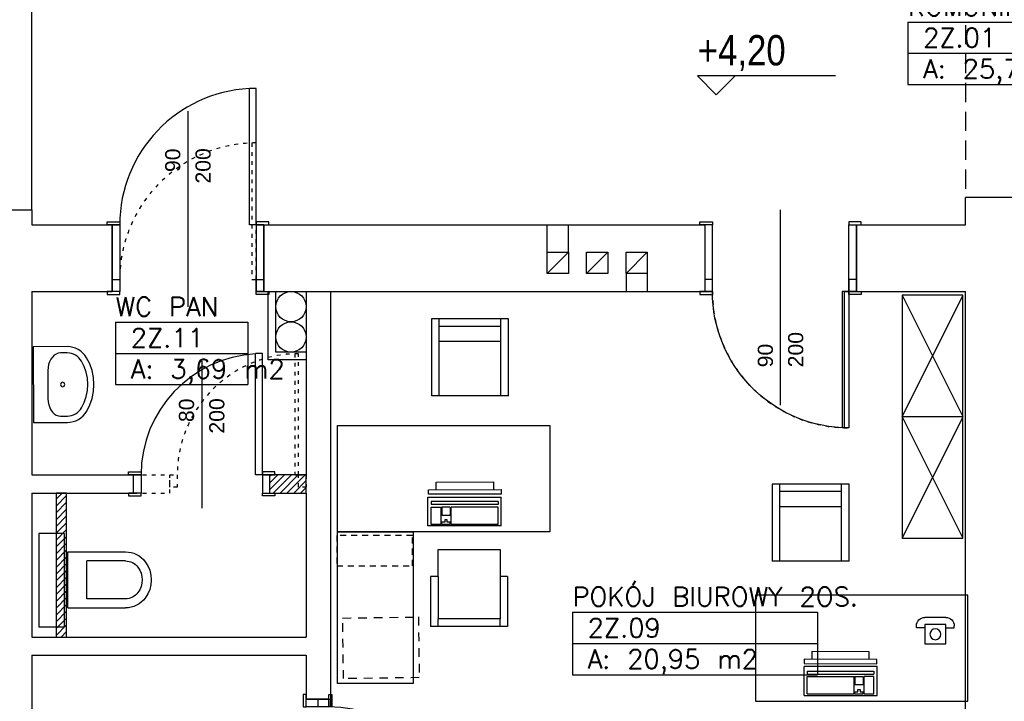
# Model space of a CAD drawing. Header units: inches. Extents: x 18535 to 24863, y 1480 to 5800.
# Tile 19 of 24: x 22186 to 22836, y 2410 to 2860. Entities that reach past the tile are written whole.
import ezdxf
from ezdxf.enums import TextEntityAlignment as Align

# ---------------------------------------------------------------- set-up
doc = ezdxf.new("R2010")
doc.units = ezdxf.units.IN
doc.header["$MEASUREMENT"] = 0
for name, pattern in [('DASHED', [19.05, 12.7, -6.35]), ('Przerywana', [6, 2.5, -3.5]), ('Przerywana 2 (2)', [11, 6, -5])]:
    doc.linetypes.add(name, pattern=pattern)
for name, color, linetype in [('_T elektryczne', 7, 'Continuous'), ('_T meble', 7, 'Continuous'), ('_T opisy', 7, 'Continuous'), ('_T sanitarne', 7, 'Continuous'), ('_T sciany', 7, 'Continuous'), ('AA_PRZ_SCIANY_030', 7, 'Continuous'), ('AA_PRZERYWANE', 7, 'Continuous'), ('AA_STOLARKA DRZW_009', 7, 'Continuous'), ('AA_WIDOK_005', 7, 'Continuous'), ('AA_WIDOK_009', 7, 'Continuous'), ('ArchiCAD', 7, 'Continuous'), ('PROJ wyposaż sanit', 7, 'Continuous'), ('Window-Door Markers', 7, 'Continuous')]:
    doc.layers.add(name, color=color, linetype=linetype)
doc.styles.add('GENERATED_STYLE_15', font='txt')
doc.styles.add('GENERATED_STYLE_8', font='txt')
doc.styles.add('GENERATED_STYLE_9', font='arial.ttf')
doc.styles.get("Standard").update_dxf_attribs({"font": 'txt', "bigfont": 'BIGFONT.SHX'})
pattern_1 = [(45, (0, 0), (-2.24506403, 2.24506403), [])]

# ---------------------------------------------------------------- blocks, each defined once
blk = doc.blocks.new('WC PAN_2Z.11_136', base_point=(22293.14, 2650.02))
at = {"layer": '_T sciany', "color": 160, "linetype": 'Continuous'}
for p, q in [((22249.58, 2660.32), (22249.58, 2619.14)), ((22249.58, 2660.32), (22336.7, 2660.32)), ((22336.7, 2660.32), (22336.7, 2619.14)), ((22249.58, 2639.73), (22336.7, 2639.73)), ((22249.58, 2619.14), (22336.7, 2619.14))]:
    blk.add_line(p, q, dxfattribs=at)
at = {"color": 0}
for tag in ['floor_f', 'ROOM_PERIM', 'ROOM_WALLS_SURF', 'ROOM_DOORS_SURF', 'ROOM_WINDS_SURF', 'ROOM_BASELEV', 'ROOM_HEIGHT', 'ROOM_NET_AREA', 'ROOM_REDUCED_AREA', 'ROOM_CALC_AREA', 'ROOM_VOLUME']:
    blk.add_attdef(tag, text='', height=200, dxfattribs=at).set_placement((22293.14, 2592.88), align=Align.BOTTOM_LEFT)
at = {"layer": '_T sciany', "color": 160}
for tag, p in [('ROOM_NAME', (22249.58, 2676.86)), ('ROOM_NUMBER', (22259.58, 2656.27)), ('ROOM_AREA', (22259.58, 2635.68))]:
    blk.add_attdef(tag, text='', height=12.5, dxfattribs=at).set_placement(p, align=Align.TOP_LEFT)
blk = doc.blocks.new('KOMUNIKACJA_2Z.01_137', base_point=(22826.58, 2848.07))
at = {"layer": '_T sciany', "color": 160, "linetype": 'Continuous'}
for p, q in [((22772.28, 2858.36), (22772.28, 2817.19)), ((22772.28, 2858.36), (22880.87, 2858.36)), ((22880.87, 2858.36), (22880.87, 2817.19)), ((22772.28, 2837.77), (22880.87, 2837.77)), ((22772.28, 2817.19), (22880.87, 2817.19))]:
    blk.add_line(p, q, dxfattribs=at)
at = {"color": 0}
for tag in ['floor_f', 'ROOM_PERIM', 'ROOM_WALLS_SURF', 'ROOM_DOORS_SURF', 'ROOM_WINDS_SURF', 'ROOM_BASELEV', 'ROOM_HEIGHT', 'ROOM_NET_AREA', 'ROOM_REDUCED_AREA', 'ROOM_CALC_AREA', 'ROOM_VOLUME']:
    blk.add_attdef(tag, text='', height=200, dxfattribs=at).set_placement((22826.58, 2790.93), align=Align.BOTTOM_LEFT)
at = {"layer": '_T sciany', "color": 160}
for tag, p in [('ROOM_NAME', (22772.28, 2874.91)), ('ROOM_NUMBER', (22782.28, 2854.32)), ('ROOM_AREA', (22782.28, 2833.73))]:
    blk.add_attdef(tag, text='', height=12.5, dxfattribs=at).set_placement(p, align=Align.TOP_LEFT)
blk = doc.blocks.new('POKÓJ BIUROWY 2OS._2Z.09_142', base_point=(22631.8, 2458.69))
at = {"layer": '_T sciany', "color": 160, "linetype": 'Continuous'}
for p, q in [((22550.98, 2468.99), (22550.98, 2427.81)), ((22550.98, 2468.99), (22712.63, 2468.99)), ((22712.63, 2468.99), (22712.63, 2427.81)), ((22550.98, 2448.4), (22712.63, 2448.4)), ((22550.98, 2427.81), (22712.63, 2427.81))]:
    blk.add_line(p, q, dxfattribs=at)
at = {"color": 0}
for tag in ['floor_f', 'ROOM_PERIM', 'ROOM_WALLS_SURF', 'ROOM_DOORS_SURF', 'ROOM_WINDS_SURF', 'ROOM_BASELEV', 'ROOM_HEIGHT', 'ROOM_NET_AREA', 'ROOM_REDUCED_AREA', 'ROOM_CALC_AREA', 'ROOM_VOLUME']:
    blk.add_attdef(tag, text='', height=200, dxfattribs=at).set_placement((22631.8, 2401.55), align=Align.BOTTOM_LEFT)
at = {"layer": '_T sciany', "color": 160}
for tag, p in [('ROOM_NAME', (22550.98, 2485.53)), ('ROOM_NUMBER', (22560.98, 2464.94)), ('ROOM_AREA', (22560.98, 2444.36))]:
    blk.add_attdef(tag, text='', height=12.5, dxfattribs=at).set_placement(p, align=Align.TOP_LEFT)
blk = doc.blocks.new('D1 -Tr 65_11')
at = {"color": 140, "linetype": 'Continuous'}
for p, q in [((45, 90), (40.555, 90)), ((40.555, 0), (40.555, 90)), ((45, 0), (45, 90)), ((-53.255, 0), (-53.255, 1.905)), ((-53.255, 1.905), (-45, 1.905)), ((-53.255, 0), (-53.255, 1.905)), ((-53.255, 1.905), (-45, 1.905)), ((-45, 0), (-53.255, 0)), ((-45, 0), (-53.255, 0)), ((-50, 0), (-45, 0)), ((-50, -44), (-50, 0)), ((-50, 0), (-45, 0)), ((-50, -44), (-50, 0)), ((-45, 1.905), (-45, 0)), ((-45, 1.905), (-45, 0)), ((-45, 0), (-45, -44)), ((-45, 0), (-45, -44)), ((45, 0), (40.555, 0)), ((53.255, 1.905), (45, 1.905)), ((45, 1.905), (45, 0)), ((53.255, 1.905), (45, 1.905)), ((45, 1.905), (45, 0)), ((50, 0), (45, 0)), ((45, 0), (45, -44)), ((45, 0), (53.255, 0)), ((50, 0), (45, 0)), ((45, 0), (45, -44)), ((45, 0), (53.255, 0)), ((50, -44), (50, 0)), ((50, -44), (50, 0)), ((53.255, 0), (53.255, 1.905)), ((53.255, 0), (53.255, 1.905)), ((-45, -44), (-53.255, -44)), ((-53.255, -44), (-53.255, -45.905)), ((-45, -44), (-53.255, -44)), ((-53.255, -44), (-53.255, -45.905)), ((-45, -44), (-50, -44)), ((-45, -44), (-50, -44)), ((-45, -45.905), (-45, -44)), ((-45, -45.905), (-45, -44)), ((45, -44), (50, -44)), ((45, -44), (53.255, -44)), ((45, -45.905), (45, -44)), ((45, -44), (50, -44)), ((45, -44), (53.255, -44)), ((45, -45.905), (45, -44)), ((53.255, -44), (53.255, -45.905)), ((53.255, -44), (53.255, -45.905)), ((-53.255, -45.905), (-45, -45.905)), ((-53.255, -45.905), (-45, -45.905)), ((53.255, -45.905), (45, -45.905)), ((53.255, -45.905), (45, -45.905))]:
    blk.add_line(p, q, dxfattribs=at)
blk.add_arc((45, 0), 90, 92.827477, 180, dxfattribs=at)
blk = doc.blocks.new('Window-Door Marker - 70_4431')
at = {"layer": 'ArchiCAD', "color": 140, "linetype": 'Continuous'}
blk.add_line((0, -119), (0, 10), dxfattribs=at)
blk = doc.blocks.new('WALL_29', base_point=(22638.45, 2702.57))
at = {"layer": '_T sciany'}
h = blk.add_hatch(dxfattribs=at)
h.set_pattern_fill('ANSI31', color=5, style=0, pattern_type=2)
h.set_pattern_definition(pattern_1)
h.paths.add_polyline_path([(22738.3, 2680.57), (22738.3, 2724.57), (22738.25, 2724.57), (22738.25, 2680.57)], flags=0)
at = {"layer": '_T sciany', "color": 5, "linetype": 'Continuous'}
for p, q in [((22738.25, 2724.57), (22738.25, 2680.57)), ((22738.3, 2724.57), (22738.25, 2724.57)), ((22738.3, 2680.57), (22738.3, 2724.57)), ((22738.25, 2680.57), (22738.3, 2680.57))]:
    blk.add_line(p, q, dxfattribs=at)
at = {"layer": '_T sciany', "xscale": -1, "rotation": 180}
blk.add_blockref('D1 -Tr 65_11', (22688.25, 2680.57), dxfattribs=at)
at = {"layer": 'Window-Door Markers'}
ref = blk.add_blockref('Window-Door Marker - 70_4431', (22688.25, 2724.57), dxfattribs=at)
ref.add_attrib('AC_WIDO_A_SIZE', '90', dxfattribs={"color": 255, "height": 10, "rotation": 90, "style": 'GENERATED_STYLE_9'}).set_placement((22686.21, 2630.57), align=Align.BOTTOM_LEFT)
ref.add_attrib('AC_WIDO_B_SIZE', '200', dxfattribs={"color": 255, "height": 10, "rotation": 90, "style": 'GENERATED_STYLE_9'}).set_placement((22706.21, 2630.57), align=Align.BOTTOM_LEFT)
blk = doc.blocks.new('D1 -Tr 65_377')
at = {"color": 140, "linetype": 'Continuous'}
for p, q in [((45, 90), (40.555, 90)), ((40.555, 0), (40.555, 90)), ((45, 0), (45, 90)), ((-53.255, 0), (-53.255, 1.905)), ((-53.255, 1.905), (-45, 1.905)), ((-53.255, 0), (-53.255, 1.905)), ((-53.255, 1.905), (-45, 1.905)), ((-45, 0), (-53.255, 0)), ((-45, 0), (-53.255, 0)), ((-50, 0), (-45, 0)), ((-50, -44), (-50, 0)), ((-50, 0), (-45, 0)), ((-50, -44), (-50, 0)), ((-45, 1.905), (-45, 0)), ((-45, 1.905), (-45, 0)), ((-45, 0), (-45, -44)), ((-45, 0), (-45, -44)), ((45, 0), (40.555, 0)), ((53.255, 1.905), (45, 1.905)), ((45, 1.905), (45, 0)), ((53.255, 1.905), (45, 1.905)), ((45, 1.905), (45, 0)), ((50, 0), (45, 0)), ((45, 0), (45, -44)), ((45, 0), (53.255, 0)), ((50, 0), (45, 0)), ((45, 0), (45, -44)), ((45, 0), (53.255, 0)), ((50, -44), (50, 0)), ((50, -44), (50, 0)), ((53.255, 0), (53.255, 1.905)), ((53.255, 0), (53.255, 1.905)), ((-45, -44), (-53.255, -44)), ((-53.255, -44), (-53.255, -45.905)), ((-45, -44), (-53.255, -44)), ((-53.255, -44), (-53.255, -45.905)), ((-45, -44), (-50, -44)), ((-45, -44), (-50, -44)), ((-45, -45.905), (-45, -44)), ((-45, -45.905), (-45, -44)), ((45, -44), (50, -44)), ((45, -44), (53.255, -44)), ((45, -45.905), (45, -44)), ((45, -44), (50, -44)), ((45, -44), (53.255, -44)), ((45, -45.905), (45, -44)), ((53.255, -44), (53.255, -45.905)), ((53.255, -44), (53.255, -45.905)), ((-53.255, -45.905), (-45, -45.905)), ((-53.255, -45.905), (-45, -45.905)), ((53.255, -45.905), (45, -45.905)), ((53.255, -45.905), (45, -45.905))]:
    blk.add_line(p, q, dxfattribs=at)
blk.add_arc((45, 0), 90, 92.827477, 180, dxfattribs=at)
blk = doc.blocks.new('Window-Door Marker - 70_4794')
at = {"layer": 'ArchiCAD', "color": 140, "linetype": 'Continuous'}
blk.add_line((0, 75), (0, -54), dxfattribs=at)
blk = doc.blocks.new('WALL_662', base_point=(22247.3, 2680.57))
at = {"layer": '_T sciany', "color": 5, "linetype": 'Continuous'}
for p, q in [((22247.3, 2724.57), (22247.3, 2680.57)), ((22347.3, 2680.57), (22347.3, 2724.57))]:
    blk.add_line(p, q, dxfattribs=at)
at = {"layer": '_T sciany'}
blk.add_blockref('D1 -Tr 65_377', (22297.3, 2724.57), dxfattribs=at)
at = {"layer": 'Window-Door Markers'}
ref = blk.add_blockref('Window-Door Marker - 70_4794', (22297.3, 2724.57), dxfattribs=at)
ref.add_attrib('AC_WIDO_A_SIZE', '90', dxfattribs={"color": 255, "height": 10, "rotation": 90, "style": 'GENERATED_STYLE_9'}).set_placement((22295.26, 2759.39), align=Align.BOTTOM_LEFT)
ref.add_attrib('AC_WIDO_B_SIZE', '200', dxfattribs={"color": 255, "height": 10, "rotation": 90, "style": 'GENERATED_STYLE_9'}).set_placement((22315.26, 2751.8), align=Align.BOTTOM_LEFT)
blk = doc.blocks.new('WALL_665', base_point=(22213.76, 2547.57))
at = {"layer": '_T sciany'}
h = blk.add_hatch(dxfattribs=at)
h.set_pattern_fill('ANSI31', color=5, style=0, pattern_type=2)
h.set_pattern_definition(pattern_1)
h.paths.add_polyline_path([(22210.26, 2547.57), (22210.26, 2452.57), (22217.26, 2452.57), (22217.26, 2547.57)], flags=0)
at = {"layer": '_T sciany', "color": 5, "linetype": 'Continuous'}
for p, q in [((22210.26, 2547.57), (22210.26, 2452.57)), ((22217.26, 2547.57), (22210.26, 2547.57)), ((22217.26, 2452.57), (22217.26, 2547.57)), ((22210.26, 2452.57), (22217.26, 2452.57))]:
    blk.add_line(p, q, dxfattribs=at)
blk = doc.blocks.new('D1 -Tr 65_391')
at = {"color": 140, "linetype": 'Continuous'}
for p, q in [((40, 80), (35.555, 80)), ((35.555, 0), (35.555, 80)), ((40, 0), (40, 80)), ((-48.255, 0), (-48.255, 1.905)), ((-48.255, 1.905), (-40, 1.905)), ((-48.255, 0), (-48.255, 1.905)), ((-48.255, 1.905), (-40, 1.905)), ((-40, 0), (-48.255, 0)), ((-40, 0), (-48.255, 0)), ((-45, 0), (-40, 0)), ((-45, -12), (-45, 0)), ((-45, 0), (-40, 0)), ((-45, -12), (-45, 0)), ((-40, 1.905), (-40, 0)), ((-40, 1.905), (-40, 0)), ((-40, 0), (-40, -12)), ((-40, 0), (-40, -12)), ((40, 0), (35.555, 0)), ((48.255, 1.905), (40, 1.905)), ((40, 1.905), (40, 0)), ((48.255, 1.905), (40, 1.905)), ((40, 1.905), (40, 0)), ((45, 0), (40, 0)), ((40, 0), (40, -12)), ((40, 0), (48.255, 0)), ((45, 0), (40, 0)), ((40, 0), (40, -12)), ((40, 0), (48.255, 0)), ((45, -12), (45, 0)), ((45, -12), (45, 0)), ((48.255, 0), (48.255, 1.905)), ((48.255, 0), (48.255, 1.905)), ((-40, -12), (-48.255, -12)), ((-48.255, -12), (-48.255, -13.905)), ((-40, -12), (-48.255, -12)), ((-48.255, -12), (-48.255, -13.905)), ((-40, -12), (-45, -12)), ((-40, -12), (-45, -12)), ((-40, -13.905), (-40, -12)), ((-40, -13.905), (-40, -12)), ((40, -12), (45, -12)), ((40, -12), (48.255, -12)), ((40, -13.905), (40, -12)), ((40, -12), (45, -12)), ((40, -12), (48.255, -12)), ((40, -13.905), (40, -12)), ((48.255, -12), (48.255, -13.905)), ((48.255, -12), (48.255, -13.905)), ((-48.255, -13.905), (-40, -13.905)), ((-48.255, -13.905), (-40, -13.905)), ((48.255, -13.905), (40, -13.905)), ((48.255, -13.905), (40, -13.905))]:
    blk.add_line(p, q, dxfattribs=at)
blk.add_arc((40, 0), 80, 93.180227, 180, dxfattribs=at)
blk = doc.blocks.new('Window-Door Marker - 70_4806')
at = {"layer": 'ArchiCAD', "color": 140, "linetype": 'Continuous'}
blk.add_line((0, 75), (0, -22), dxfattribs=at)
blk = doc.blocks.new('WALL_668', base_point=(22284.77, 2547.62))
at = {"layer": '_T sciany'}
h = blk.add_hatch(dxfattribs=at)
h.set_pattern_fill('ANSI31', color=5, style=0, pattern_type=2)
h.set_pattern_definition(pattern_1)
h.paths.add_polyline_path([(22351.38, 2559.62), (22351.38, 2547.62), (22375.3, 2547.62), (22375.3, 2559.62)], flags=0)
at = {"layer": '_T sciany', "color": 5, "linetype": 'Continuous'}
for p, q in [((22351.38, 2547.62), (22351.38, 2559.62)), ((22375.3, 2559.62), (22351.38, 2559.62)), ((22375.3, 2547.62), (22375.3, 2559.62)), ((22351.38, 2547.62), (22375.3, 2547.62))]:
    blk.add_line(p, q, dxfattribs=at)
at = {"layer": '_T sciany'}
blk.add_blockref('D1 -Tr 65_391', (22306.38, 2559.62), dxfattribs=at)
at = {"layer": 'Window-Door Markers'}
ref = blk.add_blockref('Window-Door Marker - 70_4806', (22306.38, 2559.62), dxfattribs=at)
ref.add_attrib('AC_WIDO_A_SIZE', '80', dxfattribs={"color": 255, "height": 10, "rotation": 90, "style": 'GENERATED_STYLE_9'}).set_placement((22304.33, 2594.44), align=Align.BOTTOM_LEFT)
ref.add_attrib('AC_WIDO_B_SIZE', '200', dxfattribs={"color": 255, "height": 10, "rotation": 90, "style": 'GENERATED_STYLE_9'}).set_placement((22324.33, 2586.85), align=Align.BOTTOM_LEFT)
blk = doc.blocks.new('D1 -Tr 65_419')
at = {"color": 140, "linetype": 'Continuous'}
for p, q in [((40, 80), (35.555, 80)), ((35.555, 0), (35.555, 80)), ((40, 0), (40, 80)), ((-48.255, 0), (-48.255, 1.905)), ((-48.255, 1.905), (-40, 1.905)), ((-48.255, 0), (-48.255, 1.905)), ((-48.255, 1.905), (-40, 1.905)), ((-40, 0), (-48.255, 0)), ((-40, 0), (-48.255, 0)), ((-45, 0), (-40, 0)), ((-45, -15), (-45, 0)), ((-45, 0), (-40, 0)), ((-45, -15), (-45, 0)), ((-40, 1.905), (-40, 0)), ((-40, 1.905), (-40, 0)), ((-40, 0), (-40, -15)), ((-40, 0), (-40, -15)), ((40, 0), (35.555, 0)), ((48.255, 1.905), (40, 1.905)), ((40, 1.905), (40, 0)), ((48.255, 1.905), (40, 1.905)), ((40, 1.905), (40, 0)), ((45, 0), (40, 0)), ((40, 0), (40, -15)), ((40, 0), (48.255, 0)), ((45, 0), (40, 0)), ((40, 0), (40, -15)), ((40, 0), (48.255, 0)), ((45, -15), (45, 0)), ((45, -15), (45, 0)), ((48.255, 0), (48.255, 1.905)), ((48.255, 0), (48.255, 1.905)), ((-40, -15), (-48.255, -15)), ((-48.255, -15), (-48.255, -16.905)), ((-40, -15), (-48.255, -15)), ((-48.255, -15), (-48.255, -16.905)), ((-48.255, -16.905), (-40, -16.905)), ((-48.255, -16.905), (-40, -16.905)), ((-40, -15), (-45, -15)), ((-40, -15), (-45, -15)), ((-40, -16.905), (-40, -15)), ((-40, -16.905), (-40, -15)), ((40, -15), (45, -15)), ((40, -15), (48.255, -15)), ((40, -16.905), (40, -15)), ((40, -15), (45, -15)), ((40, -15), (48.255, -15)), ((40, -16.905), (40, -15)), ((48.255, -16.905), (40, -16.905)), ((48.255, -16.905), (40, -16.905)), ((48.255, -15), (48.255, -16.905)), ((48.255, -15), (48.255, -16.905))]:
    blk.add_line(p, q, dxfattribs=at)
blk.add_arc((40, 0), 80, 93.180227, 180, dxfattribs=at)
blk = doc.blocks.new('Window-Door Marker - 70_37')
at = {"layer": 'ArchiCAD', "color": 140, "linetype": 'Continuous'}
blk.add_line((0, 75), (0, -25), dxfattribs=at)
blk = doc.blocks.new('WALL_719', base_point=(22375.3, 2411.57))
at = {"layer": '_T sciany', "color": 5, "linetype": 'Continuous'}
for p, q in [((22390.3, 2411.57), (22375.3, 2411.57)), ((22375.3, 2321.57), (22390.3, 2321.57))]:
    blk.add_line(p, q, dxfattribs=at)
at = {"layer": '_T sciany', "rotation": 270}
blk.add_blockref('D1 -Tr 65_419', (22390.3, 2366.57), dxfattribs=at)
at = {"layer": 'Window-Door Markers'}
ref = blk.add_blockref('Window-Door Marker - 70_37', (22390.3, 2366.57), dxfattribs=dict(at, rotation=270))
ref.add_attrib('AC_WIDO_A_SIZE', '80', dxfattribs={"color": 255, "height": 10, "style": 'GENERATED_STYLE_9'}).set_placement((22425.13, 2368.61), align=Align.BOTTOM_LEFT)
ref.add_attrib('AC_WIDO_B_SIZE', '200', dxfattribs={"color": 255, "height": 10, "style": 'GENERATED_STYLE_9'}).set_placement((22417.54, 2348.61), align=Align.BOTTOM_LEFT)
blk = doc.blocks.new('Office Chair 2 65_3')
at = {"layer": '_T meble', "color": 0, "linetype": 'Continuous'}
for p, q in [((20.4, 25.4), (-20.4, 25.4)), ((-20.4, 25.4), (-20.4, 7.6)), ((20.4, 7.6), (20.4, 25.4)), ((-25.4, 7.6), (-25.4, -25.4)), ((-25.4, 7.6), (-20.4, 7.6)), ((-20.4, 7.6), (-20.4, -20.4)), ((20.4, 7.6), (20.4, -20.4)), ((20.4, 7.6), (25.4, 7.6)), ((25.4, 7.6), (25.4, -25.4)), ((-25.4, -25.4), (-20.4, -25.4)), ((-20.4, -20.4), (20.4, -20.4)), ((-20.4, -25.4), (-20.4, -20.4)), ((-20.4, -25.4), (20.4, -25.4)), ((20.4, -25.4), (20.4, -20.4)), ((20.4, -25.4), (25.4, -25.4))]:
    blk.add_line(p, q, dxfattribs=at)
blk = doc.blocks.new('PLR_Monitor 19_')
at = {"layer": '_T elektryczne', "color": 0, "linetype": 'ByBlock'}
for p, q in [((-19.05, 17.78), (-19.05, 48.26)), ((-19.05, 48.26), (19.05, 48.26)), ((19.05, 48.26), (19.05, 17.78)), ((-24.13, 0), (-24.13, 17.78)), ((-24.13, 17.78), (24.13, 17.78)), ((24.13, 17.78), (24.13, 0)), ((24.13, 0), (-24.13, 0))]:
    blk.add_line(p, q, dxfattribs=at)
blk = doc.blocks.new('PSR_Dn@stolik op narz35x65')
at = {"layer": '_T meble', "color": 0, "linetype": 'Continuous'}
for p, q in [((-17.77, 17.27), (47.23, 17.27)), ((-17.77, -17.73), (-17.77, 17.27)), ((47.23, 17.27), (47.23, -17.73)), ((47.23, -17.73), (-17.77, -17.73))]:
    blk.add_line(p, q, dxfattribs=at)
blk = doc.blocks.new('PSN_Keyboard')
at = {"layer": '_T elektryczne', "color": 0, "linetype": 'Continuous'}
for p, q in [((0, 0), (0, 19.05)), ((48.26, 19.05), (0, 19.05)), ((2, 16.03), (2, 14.16)), ((2, 16.03), (46, 16.03)), ((2, 14.16), (46, 14.16)), ((46, 16.03), (46, 14.16)), ((48.26, 0), (48.26, 19.05)), ((2, 1), (2, 12.47)), ((2, 12.47), (33, 12.47)), ((33, 1), (33, 12.47)), ((33.5, 12.47), (39, 12.47)), ((33.5, 12.47), (33.5, 7)), ((39, 7), (33.5, 7)), ((39, 12.47), (39, 7)), ((46, 12.47), (39.5, 12.47)), ((39.5, 1), (39.5, 12.47)), ((46, 1), (46, 12.47)), ((0, 0), (48.26, 0)), ((2, 1), (33, 1)), ((33.5, 1), (33.5, 2.5)), ((33.5, 2.5), (35.5, 2.5)), ((33.5, 1), (39, 1)), ((35.5, 2.5), (35.5, 4)), ((35.5, 4), (37, 4)), ((37, 4), (37, 2.5)), ((37, 2.5), (39, 2.5)), ((39, 1), (39, 2.5)), ((39.5, 1), (46, 1))]:
    blk.add_line(p, q, dxfattribs=at)
blk = doc.blocks.new('Table 120x80 65_29')
at = {"layer": '_T meble', "color": 0, "linetype": 'Continuous'}
for p, q in [((-50, -50), (-50, 0)), ((-50, 0), (50, 0)), ((50, 0), (50, -50)), ((50, -50), (-50, -50))]:
    blk.add_line(p, q, dxfattribs=at)
blk = doc.blocks.new('PLR_Dn@stolik op narz35x65')
at = {"layer": '_T meble', "color": 0, "linetype": 'ByBlock'}
for p, q in [((-17.77, 17.27), (47.23, 17.27)), ((-17.77, -17.73), (-17.77, 17.27)), ((47.23, 17.27), (47.23, -17.73)), ((47.23, -17.73), (-17.77, -17.73))]:
    blk.add_line(p, q, dxfattribs=at)
blk = doc.blocks.new('PLN_Dn@stolik op narz35x65')
at = {"layer": '_T meble', "color": 0, "linetype": 'ByBlock'}
for p, q in [((-17.77, 17.27), (47.23, 17.27)), ((-17.77, -17.73), (-17.77, 17.27)), ((47.23, 17.27), (47.23, -17.73)), ((47.23, -17.73), (-17.77, -17.73))]:
    blk.add_line(p, q, dxfattribs=at)
blk = doc.blocks.new('PLN_Monitor 19_')
at = {"layer": '_T elektryczne', "color": 0, "linetype": 'ByBlock'}
for p, q in [((-19.05, 17.78), (-19.05, 48.26)), ((-19.05, 48.26), (19.05, 48.26)), ((19.05, 48.26), (19.05, 17.78)), ((-24.13, 0), (-24.13, 17.78)), ((-24.13, 17.78), (24.13, 17.78)), ((24.13, 17.78), (24.13, 0)), ((24.13, 0), (-24.13, 0))]:
    blk.add_line(p, q, dxfattribs=at)
blk = doc.blocks.new('Chair Arm 65_27')
at = {"layer": '_T meble', "color": 0, "linetype": 'Continuous'}
for p, q in [((0, 50.8), (50.8, 50.8)), ((0, 50.8), (0, 0)), ((5, 50.8), (5, 0)), ((45.8, 50.8), (45.8, 0)), ((50.8, 0), (50.8, 50.8)), ((5, 15), (45.8, 15)), ((0, 0), (50.8, 0)), ((5, 5), (45.8, 5))]:
    blk.add_line(p, q, dxfattribs=at)
blk = doc.blocks.new('PSN_Dn@stolik op narz35x65')
at = {"layer": '_T meble', "color": 0, "linetype": 'Continuous'}
for p, q in [((-17.77, 17.27), (47.23, 17.27)), ((-17.77, -17.73), (-17.77, 17.27)), ((47.23, 17.27), (47.23, -17.73)), ((47.23, -17.73), (-17.77, -17.73))]:
    blk.add_line(p, q, dxfattribs=at)
blk = doc.blocks.new('PLN_Szafa lekarska Cl')
at = {"layer": '_T meble', "color": 0, "linetype": 'ByBlock'}
for p, q in [((0, 0), (51, 0)), ((0, -55), (0, 0)), ((0, 0), (51, -55)), ((51, 0), (0.29, -55)), ((51, 0), (51, -55)), ((51, -55), (0, -55))]:
    blk.add_line(p, q, dxfattribs=at)
blk = doc.blocks.new('Basin 2 65_8')
at = {"layer": '_T sanitarne', "color": 0, "linetype": 'Continuous'}
for p, q in [((-25, 17.92), (-25, -4.48)), ((-22.5, 17.92), (-25, 17.92)), ((22.5, 17.92), (-22.5, 17.92)), ((25, 17.92), (22.5, 17.92)), ((25, -4.48), (25, 17.92)), ((-15.08, 7.17), (-16.73, 6.34)), ((-13.27, 7.78), (-15.08, 7.17)), ((-11.33, 8.15), (-13.27, 7.78)), ((-9.33, 8.28), (-11.33, 8.15)), ((9.33, 8.28), (-9.33, 8.28)), ((11.33, 8.15), (9.33, 8.28)), ((13.27, 7.78), (11.33, 8.15)), ((15.08, 7.17), (13.27, 7.78)), ((16.73, 6.34), (15.08, 7.17)), ((-20.66, 1.44), (-20.83, 0)), ((-20.83, 0), (-20.83, -4.48)), ((-20.14, 2.83), (-20.66, 1.44)), ((-19.29, 4.14), (-20.14, 2.83)), ((-18.14, 5.32), (-19.29, 4.14)), ((-16.73, 6.34), (-18.14, 5.32)), ((18.14, 5.32), (16.73, 6.34)), ((19.29, 4.14), (18.14, 5.32)), ((20.14, 2.83), (19.29, 4.14)), ((20.66, 1.44), (20.14, 2.83)), ((20.83, 0), (20.66, 1.44)), ((20.83, -4.48), (20.83, 0))]:
    blk.add_line(p, q, dxfattribs=at)
blk.add_lwpolyline([(0, 0), (-1.03, -0.41), (-1.46, -1.4), (-1.03, -2.39), (0, -2.8), (1.03, -2.39), (1.46, -1.4), (1.03, -0.41)], close=True, dxfattribs=at)
blk.add_lwpolyline([(0, 0), (-1.03, -0.41), (-1.46, -1.4), (-1.03, -2.39), (0, -2.8), (1.03, -2.39), (1.46, -1.4), (1.03, -0.41)], close=True, dxfattribs=at)
for points in [[(-25, -4.48), (-24.87, -6.38), (-24.5, -8.25), (-23.88, -10.06), (-23.03, -11.78), (-21.96, -13.39), (-20.68, -14.85), (-19.23, -16.14), (-17.61, -17.25)], [(-20.83, -4.48), (-20.74, -5.88), (-20.47, -7.25), (-20.01, -8.58), (-19.39, -9.84), (-18.6, -11.02), (-17.66, -12.09), (-16.59, -13.04), (-15.41, -13.85)], [(15.41, -13.85), (16.59, -13.04), (17.66, -12.09), (18.6, -11.02), (19.39, -9.84), (20.01, -8.58), (20.47, -7.25), (20.74, -5.88), (20.83, -4.48)], [(17.61, -17.25), (19.23, -16.14), (20.68, -14.85), (21.96, -13.39), (23.03, -11.78), (23.88, -10.06), (24.5, -8.25), (24.87, -6.38), (25, -4.48)], [(-17.61, -17.25), (-13.51, -19.33), (-9.16, -20.85), (-4.62, -21.77), (0, -22.08), (4.62, -21.77), (9.16, -20.85), (13.51, -19.33), (17.61, -17.25)], [(-15.41, -13.85), (-11.83, -15.68), (-8.01, -17), (-4.05, -17.81), (0, -18.08), (4.05, -17.81), (8.01, -17), (11.83, -15.68), (15.41, -13.85)]]:
    blk.add_lwpolyline(points, dxfattribs=at)
blk = doc.blocks.new('WC wall hung 1 65_98')
at = {"layer": 'PROJ wyposaż sanit', "color": 0, "linetype": 'Continuous'}
for p, q in [((18.5, 0), (-18.5, 0)), ((18.5, 0), (18.5, -38)), ((-18.5, 0), (-18.5, -38)), ((-12.5, -38), (-12.5, -12.5)), ((12.5, -12.5), (-12.5, -12.5)), ((12.5, -38), (12.5, -12.5))]:
    blk.add_line(p, q, dxfattribs=at)
for points in [[(-18.5, -38), (-18.39, -39.88), (-18.07, -41.73), (-17.53, -43.54), (-16.79, -45.27), (-15.85, -46.9), (-14.73, -48.41), (-13.44, -49.79), (-12, -51)], [(-12.5, -38), (-12.43, -39.19), (-12.23, -40.35), (-11.89, -41.49), (-11.42, -42.58), (-10.83, -43.61), (-10.12, -44.57), (-9.31, -45.43), (-8.4, -46.2)], [(8.4, -46.2), (9.31, -45.43), (10.12, -44.57), (10.83, -43.61), (11.42, -42.58), (11.89, -41.49), (12.23, -40.35), (12.43, -39.19), (12.5, -38)], [(12, -51), (13.44, -49.79), (14.73, -48.41), (15.85, -46.9), (16.79, -45.27), (17.53, -43.54), (18.07, -41.73), (18.39, -39.88), (18.5, -38)], [(-12, -51), (-9.28, -52.72), (-6.33, -53.97), (-3.2, -54.74), (0, -55), (3.2, -54.74), (6.33, -53.97), (9.28, -52.72), (12, -51)], [(-8.4, -46.2), (-6.5, -47.4), (-4.43, -48.28), (-2.24, -48.82), (0, -49), (2.24, -48.82), (4.43, -48.28), (6.5, -47.4), (8.4, -46.2)]]:
    blk.add_lwpolyline(points, dxfattribs=at)
blk = doc.blocks.new('PSR_Keyboard')
at = {"layer": '_T elektryczne', "color": 0, "linetype": 'Continuous'}
for p, q in [((0, 0), (0, 19.05)), ((48.26, 19.05), (0, 19.05)), ((2, 16.03), (2, 14.16)), ((2, 16.03), (46, 16.03)), ((2, 14.16), (46, 14.16)), ((46, 16.03), (46, 14.16)), ((48.26, 0), (48.26, 19.05)), ((2, 1), (2, 12.47)), ((2, 12.47), (33, 12.47)), ((33, 1), (33, 12.47)), ((33.5, 12.47), (39, 12.47)), ((33.5, 12.47), (33.5, 7)), ((39, 7), (33.5, 7)), ((39, 12.47), (39, 7)), ((46, 12.47), (39.5, 12.47)), ((39.5, 1), (39.5, 12.47)), ((46, 1), (46, 12.47)), ((0, 0), (48.26, 0)), ((2, 1), (33, 1)), ((33.5, 1), (33.5, 2.5)), ((33.5, 2.5), (35.5, 2.5)), ((33.5, 1), (39, 1)), ((35.5, 2.5), (35.5, 4)), ((35.5, 4), (37, 4)), ((37, 4), (37, 2.5)), ((37, 2.5), (39, 2.5)), ((39, 1), (39, 2.5)), ((39.5, 1), (46, 1))]:
    blk.add_line(p, q, dxfattribs=at)
blk = doc.blocks.new('PLN_$@ telefon')
at = {"layer": '_T elektryczne', "color": 0, "linetype": 'ByBlock'}
for p, q in [((0, 17.5), (14, 17.5)), ((-5.5, 10.73), (-5.5, 12)), ((0, 10.73), (-5.5, 10.73)), ((0, 12.8), (14, 12.8)), ((0, 0), (0, 12.8)), ((14, 12.8), (14, 0)), ((14, 10.73), (19.5, 10.73)), ((19.5, 10.73), (19.5, 12)), ((14, 0), (0, 0))]:
    blk.add_line(p, q, dxfattribs=at)
blk.add_circle((7, 6.4), 3.59, dxfattribs=at)
for centre, start, end in [((0, 12), 90, 180), ((14, 12), 0, 90)]:
    blk.add_arc(centre, 5.5, start, end, dxfattribs=at)

msp = doc.modelspace()

# ---------------------------------------------------------------- linework, layer by layer
at = {"layer": '_T sanitarne', "color": 161, "linetype": 'Continuous'}
for p, q in [((22199.03, 2520.91), (22199.03, 2459.18)), ((22215.59, 2520.91), (22199.03, 2520.91)), ((22215.59, 2520.91), (22215.59, 2459.18)), ((22215.59, 2459.18), (22199.03, 2459.18))]:
    msp.add_line(p, q, dxfattribs=at)
at = {"layer": '_T sciany', "color": 150, "linetype": 'Continuous'}
for p, q in [((22645.79, 2810.38), (22633.39, 2822.79)), ((22633.45, 2823.06), (22724.57, 2823.06)), ((22645.79, 2810.38), (22658.56, 2823.15))]:
    msp.add_line(p, q, dxfattribs=at)
at = {"layer": 'AA_PRZ_SCIANY_030', "color": 251, "linetype": 'Continuous'}
for p, q in [((22810.3, 2724.57), (22810.3, 2742.57)), ((22852.3, 2742.57), (22810.3, 2742.57)), ((22147.3, 2734.57), (22194.3, 2734.57)), ((22194.3, 2724.57), (22247.3, 2724.57)), ((22247.3, 2724.57), (22247.3, 2680.57)), ((22347.3, 2724.57), (22638.3, 2724.57)), ((22347.3, 2724.57), (22347.3, 2680.57)), ((22534.3, 2706.57), (22534.3, 2724.57)), ((22548.3, 2706.57), (22548.3, 2724.57)), ((22638.3, 2724.57), (22638.3, 2680.57)), ((22738.3, 2724.57), (22810.3, 2724.57)), ((22738.3, 2724.57), (22738.3, 2680.57)), ((22586.3, 2692.57), (22586.3, 2680.57)), ((22600.3, 2692.57), (22600.3, 2680.57)), ((22194.3, 2680.57), (22247.3, 2680.57)), ((22347.3, 2680.57), (22638.3, 2680.57)), ((22375.3, 2680.57), (22375.3, 2559.57)), ((22391.3, 2680.57), (22391.3, 2411.57)), ((22738.3, 2680.57), (22810.3, 2680.57)), ((22810.3, 2246.57), (22810.3, 2680.57)), ((22194.3, 2559.57), (22261.38, 2559.57)), ((22375.3, 2547.57), (22375.3, 2559.57)), ((22194.3, 2547.57), (22261.38, 2547.57)), ((22375.3, 2547.57), (22375.3, 2452.57)), ((22194.3, 2452.57), (22375.3, 2452.57)), ((22194.3, 2440.57), (22375.3, 2440.57)), ((22375.3, 2440.57), (22375.3, 2411.57))]:
    msp.add_line(p, q, dxfattribs=at)
at = {"layer": 'AA_PRZ_SCIANY_030', "color": 252, "linetype": 'Continuous'}
for p, q in [((22194.3, 2734.57), (22194.3, 2724.57)), ((22194.3, 2680.57), (22194.3, 2559.57)), ((22350.3, 2635.57), (22350.3, 2680.57)), ((22350.3, 2680.57), (22375.3, 2680.57)), ((22355.3, 2640.57), (22355.3, 2680.57)), ((22355.3, 2680.57), (22375.3, 2680.57)), ((22375.3, 2680.57), (22375.3, 2635.57)), ((22375.3, 2680.57), (22375.3, 2640.57)), ((22375.3, 2640.57), (22355.3, 2640.57)), ((22375.3, 2635.57), (22350.3, 2635.57)), ((22194.3, 2547.57), (22194.3, 2452.57)), ((22194.3, 2440.57), (22194.3, 2180.57)), ((22375.3, 2411.57), (22391.3, 2411.57))]:
    msp.add_line(p, q, dxfattribs=at)
at = {"layer": 'AA_PRZ_SCIANY_030', "color": 251, "linetype": 'Przerywana'}
for p, q in [((22261.38, 2559.57), (22285.3, 2559.57)), ((22285.3, 2547.57), (22285.3, 2559.57)), ((22261.38, 2547.57), (22285.3, 2547.57))]:
    msp.add_line(p, q, dxfattribs=at)
at = {"layer": 'AA_PRZERYWANE', "color": 251, "linetype": 'DASHED'}
msp.add_line((22810.3, 2932.57), (22810.3, 2742.57), dxfattribs=at)
at = {"layer": 'AA_STOLARKA DRZW_009', "color": 252, "linetype": 'Przerywana'}
for p, q in [((22342.3, 2778.57), (22339.46, 2778.57)), ((22339.46, 2778.57), (22339.46, 2688.57)), ((22342.3, 2688.57), (22342.3, 2778.57)), ((22339.46, 2688.57), (22342.3, 2688.57)), ((22370.3, 2639.57), (22367.78, 2639.57)), ((22367.78, 2639.57), (22367.78, 2559.57)), ((22370.3, 2559.57), (22370.3, 2639.57)), ((22285.3, 2551.57), (22285.3, 2559.57)), ((22285.3, 2559.57), (22290.3, 2559.57)), ((22290.3, 2559.57), (22290.3, 2551.57)), ((22367.78, 2559.57), (22370.3, 2559.57)), ((22370.3, 2551.57), (22370.3, 2559.57)), ((22370.3, 2559.57), (22375.3, 2559.57)), ((22375.3, 2559.57), (22375.3, 2551.57)), ((22290.3, 2551.57), (22285.3, 2551.57)), ((22375.3, 2551.57), (22370.3, 2551.57))]:
    msp.add_line(p, q, dxfattribs=at)
at = {"layer": 'AA_STOLARKA DRZW_009', "color": 252, "linetype": 'Continuous'}
for p, q in [((22247.3, 2680.57), (22247.3, 2688.57)), ((22247.3, 2688.57), (22252.3, 2688.57)), ((22252.3, 2688.57), (22252.3, 2680.57)), ((22342.3, 2680.57), (22342.3, 2688.57)), ((22342.3, 2688.57), (22347.3, 2688.57)), ((22347.3, 2688.57), (22347.3, 2680.57)), ((22643.3, 2688.57), (22638.3, 2688.57)), ((22638.3, 2688.57), (22638.3, 2680.57)), ((22643.3, 2680.57), (22643.3, 2688.57)), ((22738.3, 2688.57), (22733.3, 2688.57)), ((22733.3, 2688.57), (22733.3, 2680.57)), ((22738.3, 2680.57), (22738.3, 2688.57)), ((22252.3, 2680.57), (22247.3, 2680.57)), ((22347.3, 2680.57), (22342.3, 2680.57)), ((22638.3, 2680.57), (22643.3, 2680.57)), ((22730.46, 2680.57), (22733.3, 2680.57)), ((22730.46, 2590.57), (22730.46, 2680.57)), ((22733.3, 2680.57), (22738.3, 2680.57)), ((22733.3, 2680.57), (22733.3, 2590.57)), ((22733.3, 2590.57), (22730.46, 2590.57)), ((22383.3, 2406.57), (22383.3, 2411.57)), ((22383.3, 2411.57), (22391.3, 2411.57)), ((22391.3, 2411.57), (22391.3, 2406.57))]:
    msp.add_line(p, q, dxfattribs=at)
at = {"layer": 'AA_STOLARKA DRZW_009', "color": 2, "linetype": 'Przerywana'}
for centre, radius, start, end in [((22342.3, 2688.57), 90, 90.00001, 179.99998), ((22733.3, 2680.57), 90, 180.00002, 269.99999), ((22370.3, 2559.57), 80, 90.00001, 179.99998)]:
    msp.add_arc(centre, radius, start, end, dxfattribs=at)
at = {"layer": 'AA_WIDOK_005', "color": 251, "linetype": 'Continuous'}
for p, q in [((22548.3, 2706.57), (22534.3, 2692.57)), ((22574.3, 2706.57), (22560.3, 2692.57)), ((22600.3, 2706.57), (22586.3, 2692.57))]:
    msp.add_line(p, q, dxfattribs=at)
at = {"layer": 'AA_WIDOK_005', "color": 252, "linetype": 'Continuous'}
for p, q in [((22534.3, 2706.57), (22548.3, 2706.57)), ((22534.3, 2692.57), (22534.3, 2706.57)), ((22548.3, 2706.57), (22548.3, 2692.57)), ((22560.3, 2706.57), (22574.3, 2706.57)), ((22560.3, 2692.57), (22560.3, 2706.57)), ((22574.3, 2706.57), (22574.3, 2692.57)), ((22586.3, 2706.57), (22600.3, 2706.57)), ((22586.3, 2692.57), (22586.3, 2706.57)), ((22600.3, 2706.57), (22600.3, 2692.57)), ((22548.3, 2692.57), (22534.3, 2692.57)), ((22574.3, 2692.57), (22560.3, 2692.57)), ((22600.3, 2692.57), (22586.3, 2692.57))]:
    msp.add_line(p, q, dxfattribs=at)
for centre in [(22365.3, 2670.57), (22365.3, 2650.57)]:
    msp.add_circle(centre, 10, dxfattribs=at)
at = {"layer": 'AA_WIDOK_009', "color": 251, "linetype": 'Continuous'}
msp.add_line((22194.3, 2734.57), (22194.3, 2917.57), dxfattribs=at)

# ---------------------------------------------------------------- block references
at = {"layer": '_T elektryczne', "color": 30, "linetype": 'Continuous', "yscale": 0.1657687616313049}
for name, p, xscale, rotation in [('PLR_Monitor 19_', (22479.95, 2546.88), 0.9946125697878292, 0.18262828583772), ('PLN_Monitor 19_', (22727.72, 2435.03), -0.9946125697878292, 359.8173717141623)]:
    msp.add_blockref(name, p, dxfattribs=dict(at, xscale=xscale, rotation=rotation))
at = {"layer": '_T elektryczne', "color": 30, "xscale": -1}
msp.add_blockref('PSN_Keyboard', (22503.85, 2525.94), dxfattribs=at)
at = {"layer": '_T elektryczne', "color": 30, "linetype": 'Continuous', "xscale": -1}
msp.add_blockref('PLN_$@ telefon', (22797.37, 2448.07), dxfattribs=at)
at = {"layer": '_T elektryczne', "color": 30}
msp.add_blockref('PSR_Keyboard', (22703.81, 2414.09), dxfattribs=at)
at = {"layer": '_T meble', "color": 162, "linetype": 'Continuous', "xscale": -1.568627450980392, "yscale": 0.7272727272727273, "rotation": 90}
for p in [(22768.39, 2678.23), (22768.39, 2597.95)]:
    msp.add_blockref('PLN_Szafa lekarska Cl', p, dxfattribs=at)
at = {"layer": '_T meble', "color": 162}
for name, p, rotation in [('Chair Arm 65_27', (22508.79, 2662.52), 180), ('Chair Arm 65_27', (22733.51, 2553.56), 180), ('Table 120x80 65_29', (22445.93, 2472.08), 270)]:
    msp.add_blockref(name, p, dxfattribs=dict(at, rotation=rotation))
at = {"layer": '_T meble', "color": 162, "yscale": 1.99999999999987}
for name, p, xscale in [('PSR_Dn@stolik op narz35x65', (22434.21, 2557.55), 2.153846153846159), ('PSN_Dn@stolik op narz35x65', (22773.46, 2445.7), -2.153846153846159)]:
    msp.add_blockref(name, p, dxfattribs=dict(at, xscale=xscale))
at = {"layer": '_T meble', "color": 162, "linetype": 'Przerywana 2 (2)', "yscale": 1.428571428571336}
for name, p, xscale, rotation in [('PLN_Dn@stolik op narz35x65', (22420.78, 2505.13), -0.3076923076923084, 270), ('PLR_Dn@stolik op narz35x65', (22424.41, 2436.46), 0.6153846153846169, 90.78390176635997)]:
    msp.add_blockref(name, p, dxfattribs=dict(at, xscale=xscale, rotation=rotation))
at = {"layer": '_T meble', "color": 162, "xscale": -1}
msp.add_blockref('Office Chair 2 65_3', (22482.79, 2484.97), dxfattribs=at)
at = {"layer": '_T sanitarne', "color": 161, "rotation": 90.14463777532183}
msp.add_blockref('Basin 2 65_8', (22213.23, 2619.21), dxfattribs=at)
at = {"layer": '_T sciany', "color": 254, "linetype": 'Continuous'}
ref = msp.add_blockref('KOMUNIKACJA_2Z.01_137', (22826.58, 2848.07), dxfattribs=at)
ref.add_attrib('ROOM_NAME', 'KOMUNIKACJA', dxfattribs={"color": 160, "linetype": 'Continuous', "height": 12.5}).set_placement((22772.28, 2874.91), align=Align.TOP_LEFT)
ref.add_attrib('ROOM_NUMBER', '2Z.01', dxfattribs={"color": 160, "linetype": 'Continuous', "height": 12.5}).set_placement((22782.28, 2854.32), align=Align.TOP_LEFT)
ref.add_attrib('ROOM_AREA', 'A: 25,77 m2', dxfattribs={"color": 160, "linetype": 'Continuous', "height": 12.5}).set_placement((22782.28, 2833.73), align=Align.TOP_LEFT)
at = {"layer": '_T sciany', "color": 5}
for name, p in [('WALL_662', (22247.3, 2680.57)), ('WALL_29', (22638.45, 2702.57)), ('WALL_668', (22284.77, 2547.62)), ('WALL_665', (22213.76, 2547.57)), ('WALL_719', (22375.3, 2411.57))]:
    msp.add_blockref(name, p, dxfattribs=at)
at = {"layer": '_T sciany', "color": 254, "linetype": 'Continuous'}
ref = msp.add_blockref('WC PAN_2Z.11_136', (22293.14, 2650.02), dxfattribs=at)
ref.add_attrib('ROOM_NAME', 'WC PAN', dxfattribs={"color": 160, "linetype": 'Continuous', "height": 12.5}).set_placement((22249.58, 2676.86), align=Align.TOP_LEFT)
ref.add_attrib('ROOM_NUMBER', '2Z.11', dxfattribs={"color": 160, "linetype": 'Continuous', "height": 12.5}).set_placement((22259.58, 2656.27), align=Align.TOP_LEFT)
ref.add_attrib('ROOM_AREA', 'A: 3,69 m2', dxfattribs={"color": 160, "linetype": 'Continuous', "height": 12.5}).set_placement((22259.58, 2635.68), align=Align.TOP_LEFT)
ref = msp.add_blockref('POKÓJ BIUROWY 2OS._2Z.09_142', (22631.8, 2458.69), dxfattribs=at)
ref.add_attrib('ROOM_NAME', 'POKÓJ BIUROWY 2OS.', dxfattribs={"color": 160, "linetype": 'Continuous', "height": 12.5}).set_placement((22550.98, 2485.53), align=Align.TOP_LEFT)
ref.add_attrib('ROOM_NUMBER', '2Z.09', dxfattribs={"color": 160, "linetype": 'Continuous', "height": 12.5}).set_placement((22560.98, 2464.94), align=Align.TOP_LEFT)
ref.add_attrib('ROOM_AREA', 'A: 20,95 m2', dxfattribs={"color": 160, "linetype": 'Continuous', "height": 12.5}).set_placement((22560.98, 2444.36), align=Align.TOP_LEFT)
at = {"layer": 'PROJ wyposaż sanit', "color": 161, "xscale": -1, "rotation": 90}
msp.add_blockref('WC wall hung 1 65_98', (22218.12, 2490.34), dxfattribs=at)

# ---------------------------------------------------------------- texts
at = {"layer": '_T opisy', "color": 150, "insert": (22662.62, 2826.02), "char_height": 20, "attachment_point": 8, "style": 'GENERATED_STYLE_15'}
msp.add_mtext('\\A1;{\\fArial Narrow Europa Srodkowa|b0|i0|c0|p34;+4,20}', dxfattribs=at)

doc.saveas('drawing.dxf')
